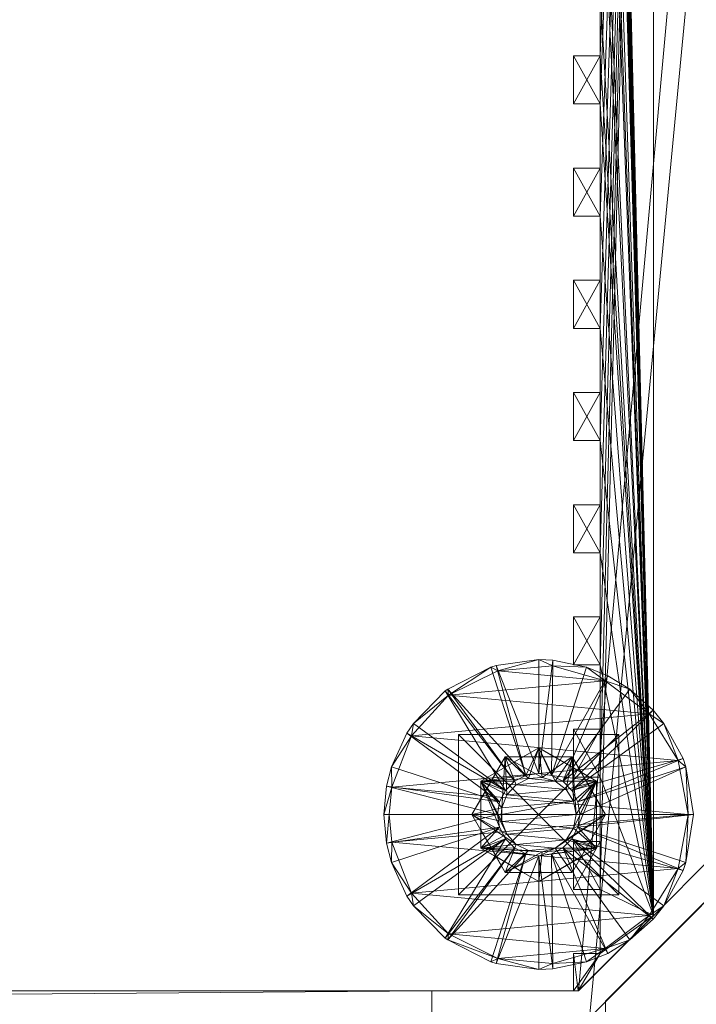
# Model space of a CAD drawing. Header units: centimetres. Extents: x 274.5 to 373.9, y 861.5 to 918.5.
# Tile 238 of 256: x 348.5 to 361.1, y 874 to 892.4. Entities that reach past the tile are written whole.
import ezdxf

# ---------------------------------------------------------------- set-up
doc = ezdxf.new("R2010")
doc.units = ezdxf.units.CM
doc.linetypes.add('CUSTOM', pattern=[0])

msp = doc.modelspace()

# ---------------------------------------------------------------- meshes
at = {"color": 18, "linetype": 'CUSTOM', "lineweight": 9, "true_color": 0x000000, "transparency": 33554687}
mesh = msp.add_polyface(dxfattribs=at)
corners = [(363.329, 877.97, 111), (363.328, 917.77, 111), (285.029, 917.77, 111), (285.029, 877.97, 111), (289.234, 873.77, 111), (359.129, 873.77, 111), (289.234, 873.77, 28.2), (285.029, 877.97, 28.2), (285.029, 917.77, 28.2), (363.328, 917.77, 28.2), (363.329, 877.97, 28.2), (359.129, 873.77, 28.2), (356.179, 873.77, 86.5), (356.179, 873.77, 46.6), (292.179, 873.77, 46.6), (292.179, 873.77, 86.5), (285.529, 878.177, 95.2), (285.529, 878.177, 33.2), (285.529, 917.27, 33.2), (285.529, 917.27, 95.2), (362.829, 878.177, 33.2), (362.829, 878.177, 95.2), (362.829, 917.27, 95.2), (362.829, 917.27, 33.2), (289.441, 874.27, 33.2), (358.922, 874.27, 33.2), (289.441, 874.27, 95.2), (358.922, 874.27, 95.2), (292.179, 874.27, 86.5), (292.179, 874.27, 46.6), (356.179, 874.27, 46.6), (356.179, 874.27, 86.5)]
mesh.append_faces([[corners[k] for k in face] for face in [(4, 2, 3), (1, 5, 0), (9, 7, 8), (11, 9, 10), (4, 7, 6), (7, 4, 3), (0, 11, 10), (11, 0, 5), (9, 0, 10), (0, 9, 1), (2, 9, 8), (9, 2, 1), (2, 7, 3), (7, 2, 8), (18, 16, 17), (16, 18, 19), (21, 23, 20), (23, 21, 22), (22, 18, 23), (18, 22, 19), (24, 18, 17), (23, 25, 20), (16, 24, 17), (24, 16, 26), (22, 16, 19), (27, 22, 21), (27, 20, 25), (20, 27, 21), (31, 13, 12), (13, 31, 30), (31, 15, 28), (15, 31, 12), (29, 15, 14), (15, 29, 28), (13, 29, 14), (29, 13, 30)]], dxfattribs={"vtx0": -1, "color": 18})
mesh.append_faces([[corners[k] for k in face] for face in [(2, 4, 1), (7, 9, 6), (6, 9, 11), (11, 13, 6), (13, 5, 12), (12, 5, 15), (6, 14, 4), (14, 6, 13), (4, 15, 5), (18, 24, 23), (16, 22, 26), (26, 22, 27), (24, 29, 25), (29, 26, 28), (28, 26, 31), (25, 30, 27), (30, 25, 29), (27, 31, 26)]], dxfattribs={"vtx0": -1, "vtx1": -1, "color": 18})
mesh.append_faces([[corners[k] for k in face] for face in [(1, 4, 5), (13, 11, 5), (4, 14, 15), (23, 24, 25), (29, 24, 26), (27, 30, 31)]], dxfattribs={"vtx0": -1, "vtx2": -1, "color": 18})
mesh = msp.add_polyface(dxfattribs=at)
corners = [(359.329, 888.77, 95.2), (360.329, 875.68, 95.2), (359.329, 890.87, 95.2), (359.329, 891.77, 95.2), (359.329, 892.97, 95.2), (359.329, 895.97, 95.2), (359.329, 897.17, 95.2), (358.829, 889.67, 95.2), (358.829, 888.77, 95.2), (359.329, 889.67, 95.2), (359.329, 886.67, 95.2), (358.829, 887.57, 95.2), (358.829, 886.67, 95.2), (359.329, 887.57, 95.2), (358.829, 885.47, 95.2), (359.329, 884.57, 95.2), (359.329, 885.47, 95.2), (360.329, 917.27, 33.2), (360.329, 875.68, 33.2), (358.829, 884.57, 33.2), (358.829, 885.47, 33.2), (358.829, 886.67, 33.2), (358.829, 887.57, 33.2), (359.329, 885.47, 33.2), (359.329, 886.67, 33.2), (358.829, 888.77, 33.2), (358.829, 889.67, 33.2), (359.329, 887.57, 33.2), (359.329, 888.77, 33.2), (359.329, 889.67, 33.2), (359.329, 876.17, 33.2), (359.329, 884.57, 33.2)]
mesh.append_faces([[corners[k] for k in face] for face in [(0, 7, 8), (10, 11, 12), (17, 1, 18), (19, 14, 20), (11, 21, 12), (21, 11, 22), (10, 23, 16), (23, 10, 24), (14, 23, 20), (23, 14, 16), (10, 21, 24), (21, 10, 12), (7, 25, 8), (25, 7, 26), (0, 27, 13), (27, 0, 28), (11, 27, 22), (27, 11, 13), (0, 25, 28), (25, 0, 8), (7, 29, 26), (29, 7, 9), (23, 19, 20), (27, 21, 22), (29, 25, 26)]], dxfattribs={"vtx0": -1, "color": 18})
mesh.append_faces([[corners[k] for k in face] for face in [(3, 1, 4), (5, 1, 6), (7, 0, 9), (9, 0, 2), (11, 10, 13), (13, 10, 0), (14, 15, 16), (16, 15, 10), (18, 30, 17), (19, 23, 31), (21, 27, 24), (25, 29, 28)]], dxfattribs={"vtx0": -1, "vtx1": -1, "color": 18})
mesh.append_faces([[corners[k] for k in face] for face in [(0, 1, 2), (2, 1, 3), (4, 1, 5)]], dxfattribs={"vtx0": -1, "vtx1": -1, "vtx2": -1, "color": 18})
mesh.append_faces([[corners[k] for k in face] for face in [(31, 23, 24), (24, 27, 28)]], dxfattribs={"vtx0": -1, "vtx2": -1, "color": 18})
mesh = msp.add_polyface(dxfattribs=at)
corners = [(359.329, 892.97, 95.2), (358.829, 893.87, 95.2), (358.829, 892.97, 95.2), (359.329, 893.87, 95.2), (359.329, 895.07, 95.2), (359.329, 897.17, 95.2), (360.329, 875.68, 95.2), (359.329, 902.27, 95.2), (359.329, 903.47, 95.2), (359.329, 905.57, 95.2), (358.829, 895.97, 95.2), (358.829, 895.07, 95.2), (359.329, 895.97, 95.2), (359.329, 890.87, 95.2), (358.829, 891.77, 95.2), (358.829, 890.87, 95.2), (359.329, 891.77, 95.2), (358.829, 890.87, 33.2), (358.829, 891.77, 33.2), (359.329, 889.67, 33.2), (359.329, 889.67, 95.2), (359.329, 890.87, 33.2), (358.829, 892.97, 33.2), (358.829, 893.87, 33.2), (359.329, 891.77, 33.2), (359.329, 892.97, 33.2), (358.829, 895.97, 33.2), (358.829, 895.07, 33.2), (359.329, 893.87, 33.2), (359.329, 895.07, 33.2), (359.329, 895.97, 33.2), (359.329, 884.57, 33.2), (360.329, 917.27, 33.2), (359.329, 882.47, 33.2), (359.329, 880.37, 33.2), (359.329, 878.27, 33.2), (359.329, 876.17, 33.2), (359.329, 888.77, 33.2)]
mesh.append_faces([[corners[k] for k in face] for face in [(0, 1, 2), (4, 10, 11), (13, 14, 15), (14, 17, 15), (17, 14, 18), (13, 19, 20), (19, 13, 21), (13, 17, 21), (17, 13, 15), (1, 22, 2), (22, 1, 23), (0, 24, 16), (24, 0, 25), (14, 24, 18), (24, 14, 16), (0, 22, 25), (22, 0, 2), (11, 26, 27), (4, 28, 3), (28, 4, 29), (1, 28, 23), (28, 1, 3), (4, 27, 29), (27, 4, 11), (24, 17, 18), (28, 22, 23)]], dxfattribs={"vtx0": -1, "color": 18})
mesh.append_faces([[corners[k] for k in face] for face in [(1, 0, 3), (3, 0, 4), (7, 6, 8), (14, 13, 16), (29, 30, 28), (17, 24, 21), (22, 28, 25)]], dxfattribs={"vtx0": -1, "vtx1": -1, "color": 18})
mesh.append_faces([[corners[k] for k in face] for face in [(5, 6, 7), (8, 6, 9), (12, 4, 0), (31, 32, 33), (33, 32, 34), (34, 32, 35), (35, 32, 36), (25, 28, 30)]], dxfattribs={"vtx0": -1, "vtx1": -1, "vtx2": -1, "color": 18})
mesh.append_faces([[corners[k] for k in face] for face in [(37, 19, 21)]], dxfattribs={"vtx0": -1, "vtx2": -1, "color": 18})
mesh = msp.add_polyface(dxfattribs=at)
corners = [(359.329, 897.17, 95.2), (358.829, 898.07, 95.2), (358.829, 897.17, 95.2), (359.329, 898.07, 95.2), (359.329, 900.17, 95.2), (359.329, 901.37, 95.2), (359.329, 905.57, 95.2), (360.329, 875.68, 95.2), (359.329, 909.77, 95.2), (359.329, 910.67, 95.2), (359.329, 911.87, 95.2), (359.329, 912.77, 95.2), (358.829, 895.97, 95.2), (359.329, 895.07, 95.2), (359.329, 895.97, 95.2), (359.329, 899.27, 95.2), (358.829, 900.17, 95.2), (358.829, 899.27, 95.2), (358.829, 895.97, 33.2), (358.829, 895.07, 95.2), (358.829, 898.07, 33.2), (358.829, 897.17, 33.2), (359.329, 895.97, 33.2), (359.329, 897.17, 33.2), (358.829, 899.27, 33.2), (358.829, 900.17, 33.2), (359.329, 898.07, 33.2), (359.329, 899.27, 33.2), (359.329, 900.17, 33.2), (358.829, 895.07, 33.2), (359.329, 895.07, 33.2), (359.329, 891.77, 33.2), (360.329, 917.27, 33.2), (359.329, 890.87, 33.2), (359.329, 888.77, 33.2), (359.329, 886.67, 33.2), (359.329, 884.57, 33.2), (359.329, 902.27, 33.2)]
mesh.append_faces([[corners[k] for k in face] for face in [(0, 1, 2), (15, 16, 17), (18, 19, 12), (2, 20, 21), (20, 2, 1), (0, 22, 14), (22, 0, 23), (12, 22, 18), (22, 12, 14), (0, 21, 23), (21, 0, 2), (16, 24, 17), (24, 16, 25), (15, 26, 3), (26, 15, 27), (1, 26, 20), (26, 1, 3), (15, 24, 27), (24, 15, 17), (16, 28, 25), (22, 29, 18), (26, 21, 20), (28, 24, 25)]], dxfattribs={"vtx0": -1, "color": 18})
mesh.append_faces([[corners[k] for k in face] for face in [(1, 0, 3), (4, 0, 5), (9, 7, 10), (12, 13, 14), (16, 15, 4), (29, 22, 30), (21, 26, 23), (24, 28, 27), (27, 28, 26)]], dxfattribs={"vtx0": -1, "vtx1": -1, "color": 18})
mesh.append_faces([[corners[k] for k in face] for face in [(3, 0, 4), (6, 7, 8), (8, 7, 9), (10, 7, 11), (31, 32, 33), (33, 32, 34), (34, 32, 35), (35, 32, 36), (23, 26, 37)]], dxfattribs={"vtx0": -1, "vtx1": -1, "vtx2": -1, "color": 18})
mesh.append_faces([[corners[k] for k in face] for face in [(4, 15, 3)]], dxfattribs={"vtx0": -1, "vtx2": -1, "color": 18})
mesh = msp.add_polyface(dxfattribs=at)
corners = [(359.329, 912.77, 95.2), (360.329, 875.68, 95.2), (359.329, 913.97, 95.2), (359.329, 914.87, 95.2), (359.329, 916.07, 95.2), (360.329, 917.27, 95.2), (359.329, 903.47, 95.2), (358.829, 904.37, 95.2), (358.829, 903.47, 95.2), (359.329, 904.37, 95.2), (359.329, 905.57, 95.2), (359.329, 901.37, 95.2), (358.829, 902.27, 95.2), (358.829, 901.37, 95.2), (359.329, 902.27, 95.2), (359.329, 897.17, 95.2), (360.329, 917.27, 33.2), (358.829, 901.37, 33.2), (358.829, 902.27, 33.2), (359.329, 900.17, 33.2), (359.329, 900.17, 95.2), (359.329, 901.37, 33.2), (358.829, 900.17, 95.2), (358.829, 903.47, 33.2), (358.829, 904.37, 33.2), (359.329, 902.27, 33.2), (359.329, 903.47, 33.2), (359.329, 904.37, 33.2), (359.329, 905.57, 33.2), (358.829, 905.57, 33.2), (358.829, 905.57, 95.2), (359.329, 898.07, 33.2), (359.329, 897.17, 33.2), (359.329, 895.97, 33.2), (359.329, 892.97, 33.2), (359.329, 891.77, 33.2)]
mesh.append_faces([[corners[k] for k in face] for face in [(6, 7, 8), (11, 12, 13), (1, 16, 5), (12, 17, 13), (17, 12, 18), (11, 19, 20), (19, 11, 21), (19, 22, 20), (11, 17, 21), (17, 11, 13), (7, 23, 8), (23, 7, 24), (6, 25, 14), (25, 6, 26), (12, 25, 18), (25, 12, 14), (6, 23, 26), (23, 6, 8), (10, 27, 9), (27, 10, 28), (7, 27, 24), (27, 7, 9), (10, 29, 28), (29, 10, 30), (25, 17, 18), (27, 23, 24)]], dxfattribs={"vtx0": -1, "color": 18})
mesh.append_faces([[corners[k] for k in face] for face in [(0, 1, 2), (3, 1, 4), (5, 4, 1), (7, 6, 9), (9, 6, 10), (12, 11, 14), (17, 25, 21), (21, 25, 19), (32, 16, 33), (34, 16, 35), (23, 27, 26)]], dxfattribs={"vtx0": -1, "vtx1": -1, "color": 18})
mesh.append_faces([[corners[k] for k in face] for face in [(2, 1, 3), (14, 11, 15), (19, 25, 31), (33, 16, 34)]], dxfattribs={"vtx0": -1, "vtx1": -1, "vtx2": -1, "color": 18})
mesh.append_faces([[corners[k] for k in face] for face in [(26, 27, 28)]], dxfattribs={"vtx0": -1, "vtx2": -1, "color": 18})
mesh = msp.add_polyface(dxfattribs=at)
corners = [(359.329, 880.37, 95.2), (360.329, 875.68, 95.2), (359.329, 882.47, 95.2), (359.329, 884.57, 95.2), (359.329, 886.67, 95.2), (359.329, 888.77, 95.2), (358.829, 885.47, 95.2), (358.829, 884.57, 95.2), (358.829, 883.37, 95.2), (358.829, 882.47, 95.2), (359.329, 883.37, 95.2), (358.829, 881.27, 95.2), (358.829, 880.37, 95.2), (359.329, 881.27, 95.2), (359.329, 879.17, 95.2), (359.329, 878.27, 95.2), (358.829, 880.37, 33.2), (358.829, 881.27, 33.2), (359.329, 879.17, 33.2), (359.329, 880.37, 33.2), (358.829, 879.17, 95.2), (358.829, 879.17, 33.2), (358.829, 882.47, 33.2), (358.829, 883.37, 33.2), (359.329, 881.27, 33.2), (359.329, 882.47, 33.2), (358.829, 884.57, 33.2), (359.329, 883.37, 33.2), (359.329, 884.57, 33.2), (359.329, 878.27, 33.2)]
mesh.append_faces([[corners[k] for k in face] for face in [(3, 6, 7), (2, 8, 9), (0, 11, 12), (11, 16, 12), (16, 11, 17), (0, 18, 14), (18, 0, 19), (20, 18, 21), (18, 20, 14), (0, 16, 19), (16, 0, 12), (8, 22, 9), (22, 8, 23), (2, 24, 13), (24, 2, 25), (11, 24, 17), (24, 11, 13), (2, 22, 25), (22, 2, 9), (6, 26, 7), (3, 27, 10), (27, 3, 28), (8, 27, 23), (27, 8, 10), (3, 26, 28), (26, 3, 7), (24, 16, 17), (27, 22, 23)]], dxfattribs={"vtx0": -1, "color": 18})
mesh.append_faces([[corners[k] for k in face] for face in [(8, 2, 10), (10, 2, 3), (11, 0, 13), (13, 0, 2), (14, 15, 0), (16, 24, 19), (22, 27, 25)]], dxfattribs={"vtx0": -1, "vtx1": -1, "color": 18})
mesh.append_faces([[corners[k] for k in face] for face in [(0, 1, 2), (2, 1, 3), (3, 1, 4), (4, 1, 5)]], dxfattribs={"vtx0": -1, "vtx1": -1, "vtx2": -1, "color": 18})
mesh.append_faces([[corners[k] for k in face] for face in [(29, 18, 19), (19, 24, 25), (25, 27, 28)]], dxfattribs={"vtx0": -1, "vtx2": -1, "color": 18})
mesh = msp.add_polyface(dxfattribs=at)
corners = [(357.554, 878.653, 14.2), (357.491, 877.699, 14.2), (357.584, 877.939, 14.2), (357.757, 878.129, 14.2), (357.988, 878.243, 14.2), (358.244, 878.267, 14.2), (358.469, 878.653, 13.195), (357.889, 878.653, 13.195), (357.554, 878.653, 13.195), (357.387, 878.363, 13.195), (357.757, 878.129, 12.1), (357.097, 878.195, 12.1), (357.988, 878.243, 12.1), (358.179, 878.82, 12.1), (358.244, 878.267, 12.1), (358.179, 878.82, 13.195), (357.097, 878.195, 2.05), (357.757, 878.129, 2.05), (357.988, 878.243, 2.05), (358.179, 878.82, 2.05), (358.244, 878.267, 2.05), (357.726, 878.193, 0.955), (357.097, 878.195, 0.955), (357.941, 878.303, 0.955), (358.179, 878.82, 0.955), (358.179, 878.341, 0.955), (360.248, 879.456), (355.799, 879.044), (356.492, 879.804), (359.427, 880.076), (357.413, 880.262), (357.479, 877.57, 14.2), (358.832, 877.823, 14.2), (357.491, 877.699, 14.2), (357.584, 877.939, 14.2), (358.696, 878.042, 14.2), (357.757, 878.129, 14.2), (358.491, 878.197, 14.2), (357.988, 878.243, 14.2), (358.179, 880.47, 0.591), (358.437, 880.357), (357.385, 880.359, 0.591), (357.283, 880.328, 0.591), (357.584, 877.939, 12.1), (357.584, 877.939, 2.05), (357.491, 877.699, 12.1), (357.491, 877.699, 2.05), (357.491, 877.442, 12.1), (358.244, 878.267, 14.2)]
mesh.append_faces([[corners[k] for k in face] for face in [(8, 7, 9), (30, 39, 40), (41, 39, 30), (41, 42, 23), (41, 23, 25), (39, 41, 25), (33, 1, 31)]], dxfattribs={"color": 18})
mesh.append_faces([[corners[k] for k in face] for face in [(0, 7, 8), (11, 15, 13), (22, 19, 24), (18, 14, 20), (14, 18, 12), (17, 12, 18), (12, 17, 10), (43, 17, 44), (17, 43, 10), (45, 44, 46), (44, 45, 43), (46, 47, 45), (33, 2, 1), (2, 33, 34), (34, 3, 2), (3, 34, 36), (3, 38, 4), (38, 3, 36), (48, 4, 38)]], dxfattribs={"vtx0": -1, "color": 18})
mesh.append_faces([[corners[k] for k in face] for face in [(10, 11, 12), (12, 13, 14), (15, 11, 7), (16, 18, 19), (21, 22, 23), (23, 24, 25), (31, 32, 33), (33, 32, 34), (34, 35, 36), (36, 37, 38)]], dxfattribs={"vtx0": -1, "vtx1": -1, "color": 18})
mesh.append_faces([[corners[k] for k in face] for face in [(0, 1, 2), (0, 2, 3), (0, 3, 4), (0, 4, 5), (0, 6, 7), (12, 11, 13), (16, 17, 18), (19, 18, 20), (23, 22, 24), (26, 27, 28), (29, 28, 30)]], dxfattribs={"vtx0": -1, "vtx2": -1, "color": 18})
mesh = msp.add_polyface(dxfattribs=at)
corners = [(358.879, 877.57, 14.2), (358.804, 878.653, 14.2), (358.832, 877.823, 14.2), (358.696, 878.042, 14.2), (358.491, 878.197, 14.2), (358.244, 878.267, 14.2), (357.554, 878.653, 14.2), (358.469, 878.653, 13.195), (358.804, 878.653, 13.195), (358.972, 878.363, 13.195), (359.262, 878.195, 12.1), (358.696, 878.042, 12.1), (358.491, 878.197, 12.1), (358.179, 878.82, 12.1), (358.244, 878.267, 12.1), (359.262, 878.195, 13.195), (358.179, 878.82, 13.195), (358.696, 878.042, 2.05), (359.262, 878.195, 2.05), (358.491, 878.197, 2.05), (358.179, 878.82, 2.05), (358.244, 878.267, 2.05), (359.262, 878.195, 0.955), (358.632, 878.193, 0.955), (358.417, 878.303, 0.955), (358.179, 878.82, 0.955), (358.179, 878.341, 0.955), (360.248, 879.456), (356.492, 879.804), (359.427, 880.076), (357.413, 880.262), (358.437, 880.357), (357.479, 877.57, 14.2), (358.879, 877.57, 14.2), (358.832, 877.823, 14.2), (357.584, 877.939, 14.2), (358.696, 878.042, 14.2), (357.757, 878.129, 14.2), (358.491, 878.197, 14.2), (357.988, 878.243, 14.2), (358.244, 878.267, 14.2), (358.447, 880.458, 0.591), (359.075, 880.328, 0.591), (358.179, 880.47, 0.591), (359.472, 880.166, 0.591), (358.832, 877.823, 2.05), (358.832, 877.823, 12.1), (357.988, 878.243, 14.2), (357.889, 878.653, 13.195)]
mesh.append_faces([[corners[k] for k in face] for face in [(7, 8, 9), (31, 41, 42), (43, 41, 31), (41, 26, 24), (43, 26, 41), (41, 24, 42), (44, 24, 23), (16, 48, 7)]], dxfattribs={"color": 18})
mesh.append_faces([[corners[k] for k in face] for face in [(7, 1, 8), (7, 13, 16), (18, 25, 20), (29, 30, 31), (39, 38, 40), (21, 12, 19), (12, 21, 14), (19, 11, 17), (11, 19, 12), (11, 45, 17), (45, 11, 46), (47, 40, 5), (5, 38, 4), (38, 5, 40), (4, 36, 3), (36, 4, 38), (36, 2, 3), (2, 36, 34)]], dxfattribs={"vtx0": -1, "color": 18})
mesh.append_faces([[corners[k] for k in face] for face in [(0, 1, 2), (2, 1, 3), (3, 1, 4), (4, 1, 5), (6, 5, 1), (1, 7, 6), (10, 12, 13), (15, 13, 9), (9, 13, 7), (17, 18, 19), (19, 20, 21), (22, 24, 25), (27, 28, 29)]], dxfattribs={"vtx0": -1, "vtx1": -1, "color": 18})
mesh.append_faces([[corners[k] for k in face] for face in [(10, 11, 12), (13, 12, 14), (19, 18, 20), (22, 23, 24), (25, 24, 26), (32, 33, 34), (35, 34, 36), (37, 36, 38)]], dxfattribs={"vtx0": -1, "vtx2": -1, "color": 18})
mesh = msp.add_polyface(dxfattribs=at)
corners = [(356.929, 877.57, 14.2), (357.491, 877.699, 14.2), (357.554, 878.653, 14.2), (357.097, 877.86, 13.195), (356.929, 877.57, 13.195), (357.387, 878.363, 13.195), (357.554, 878.653, 13.195), (357.491, 877.442, 12.1), (357.097, 878.195, 12.1), (357.491, 877.699, 12.1), (357.584, 877.939, 12.1), (357.757, 878.129, 12.1), (357.097, 876.945, 13.195), (357.097, 878.195, 13.195), (357.097, 877.28, 13.195), (357.889, 878.653, 13.195), (357.097, 878.195, 2.05), (357.491, 877.442, 2.05), (357.491, 877.699, 2.05), (357.584, 877.939, 2.05), (357.757, 878.129, 2.05), (357.446, 877.332, 0.955), (357.097, 878.195, 0.955), (357.409, 877.57, 0.955), (357.446, 877.808, 0.955), (357.556, 878.023, 0.955), (357.726, 878.193, 0.955), (357.097, 876.945, 2.05), (358.179, 878.82, 2.05), (360.978, 877.57), (355.38, 877.57), (355.428, 878.084), (360.789, 878.581), (355.799, 879.044), (355.279, 877.57, 0.591), (355.328, 878.103, 0.591), (357.283, 880.328, 0.591), (357.385, 880.359, 0.591), (357.413, 880.262), (356.492, 879.804), (356.475, 879.916, 0.591), (356.431, 879.884, 0.591), (355.833, 879.275, 0.591), (355.713, 879.097, 0.591), (355.421, 878.466, 0.591), (357.941, 878.303, 0.955)]
mesh.append_faces([[corners[k] for k in face] for face in [(36, 37, 38), (39, 36, 38), (40, 36, 39), (41, 40, 39), (41, 39, 42), (42, 39, 33), (42, 33, 43), (43, 33, 44), (44, 33, 31), (44, 31, 35), (40, 41, 26), (41, 25, 26), (41, 42, 25), (42, 43, 25), (43, 24, 25), (43, 44, 24), (44, 35, 24), (35, 23, 24), (35, 34, 23), (5, 13, 3)]], dxfattribs={"color": 18})
mesh.append_faces([[corners[k] for k in face] for face in [(0, 3, 4), (6, 0, 2), (13, 14, 3), (5, 8, 13), (22, 27, 16), (28, 22, 16), (34, 31, 30), (31, 34, 35), (45, 40, 26), (40, 45, 36)]], dxfattribs={"vtx0": -1, "color": 18})
mesh.append_faces([[corners[k] for k in face] for face in [(0, 1, 2), (3, 0, 5), (5, 0, 6), (7, 8, 9), (9, 8, 10), (10, 8, 11), (8, 12, 13), (15, 8, 5), (21, 22, 23), (23, 22, 24), (24, 22, 25), (25, 22, 26)]], dxfattribs={"vtx0": -1, "vtx1": -1, "color": 18})
mesh.append_faces([[corners[k] for k in face] for face in [(16, 17, 18), (16, 18, 19), (16, 19, 20), (29, 30, 31), (32, 31, 33)]], dxfattribs={"vtx0": -1, "vtx2": -1, "color": 18})
mesh = msp.add_polyface(dxfattribs=at)
corners = [(358.879, 877.57, 14.2), (359.429, 877.57, 14.2), (358.804, 878.653, 14.2), (358.972, 878.363, 13.195), (358.804, 878.653, 13.195), (359.262, 877.86, 13.195), (359.429, 877.57, 13.195), (359.262, 878.195, 12.1), (358.832, 877.317, 12.1), (358.879, 877.57, 12.1), (358.832, 877.823, 12.1), (358.696, 878.042, 12.1), (358.179, 878.82, 12.1), (359.262, 878.195, 13.195), (359.262, 876.945, 12.1), (359.262, 876.945, 13.195), (358.832, 877.317, 2.05), (359.262, 878.195, 2.05), (358.879, 877.57, 2.05), (358.832, 877.823, 2.05), (358.696, 878.042, 2.05), (359.262, 878.195, 0.955), (358.912, 877.332, 0.955), (358.95, 877.57, 0.955), (358.912, 877.808, 0.955), (358.802, 878.023, 0.955), (358.632, 878.193, 0.955), (358.179, 878.82, 0.955), (359.262, 876.945, 0.955), (360.978, 877.57), (355.428, 878.084), (360.789, 878.581), (355.799, 879.044), (360.248, 879.456), (359.427, 880.076), (359.884, 879.916, 0.591), (360.937, 878.466, 0.591), (361.079, 877.57, 0.591), (360.883, 878.618, 0.591), (360.525, 879.275, 0.591), (360.322, 879.524, 0.591), (359.472, 880.166, 0.591), (359.075, 880.328, 0.591), (358.437, 880.357), (358.417, 878.303, 0.955), (358.832, 877.823, 14.2), (358.832, 877.823, 14.2), (358.879, 877.57, 14.2)]
mesh.append_faces([[corners[k] for k in face] for face in [(34, 35, 33), (36, 29, 31), (37, 29, 36), (36, 31, 38), (38, 31, 39), (39, 31, 33), (39, 33, 40), (35, 40, 33), (34, 41, 35), (42, 41, 34), (43, 42, 34), (40, 26, 25), (42, 44, 41), (41, 26, 35), (35, 26, 40), (40, 25, 39), (39, 25, 38), (38, 25, 24), (38, 24, 36), (3, 5, 13)]], dxfattribs={"color": 18})
mesh.append_faces([[corners[k] for k in face] for face in [(2, 3, 4), (6, 2, 1), (12, 13, 7), (13, 14, 7), (27, 17, 21), (17, 28, 21), (36, 23, 37), (23, 36, 24), (10, 18, 19), (18, 10, 9), (45, 0, 46), (0, 45, 47)]], dxfattribs={"vtx0": -1, "color": 18})
mesh.append_faces([[corners[k] for k in face] for face in [(3, 2, 5), (5, 2, 6), (16, 17, 18), (18, 17, 19), (19, 17, 20), (29, 30, 31), (31, 32, 33)]], dxfattribs={"vtx0": -1, "vtx1": -1, "color": 18})
mesh.append_faces([[corners[k] for k in face] for face in [(0, 1, 2), (7, 8, 9), (7, 9, 10), (7, 10, 11), (15, 13, 5), (21, 22, 23), (21, 23, 24), (21, 24, 25), (21, 25, 26)]], dxfattribs={"vtx0": -1, "vtx2": -1, "color": 18})
mesh = msp.add_polyface(dxfattribs=at)
corners = [(358.917, 874.27, 95.2), (358.829, 874.97, 95.2), (358.829, 874.27, 95.2), (359.329, 874.97, 95.2), (360.329, 875.68, 95.2), (359.329, 876.17, 95.2), (359.329, 878.27, 95.2), (359.329, 880.37, 95.2), (358.829, 879.17, 95.2), (358.829, 878.27, 95.2), (359.329, 879.17, 95.2), (358.829, 877.07, 95.2), (358.829, 876.17, 95.2), (359.329, 877.07, 95.2), (358.917, 874.27, 33.2), (360.329, 875.68, 33.2), (358.829, 874.27, 33.2), (358.829, 874.97, 33.2), (358.829, 876.17, 33.2), (358.829, 877.07, 33.2), (359.329, 874.97, 33.2), (359.329, 876.17, 33.2), (358.829, 878.27, 33.2), (358.829, 879.17, 33.2), (359.329, 877.07, 33.2), (359.329, 878.27, 33.2), (359.329, 879.17, 33.2)]
mesh.append_faces([[corners[k] for k in face] for face in [(0, 1, 2), (6, 8, 9), (5, 11, 12), (4, 14, 15), (14, 4, 0), (0, 16, 14), (16, 0, 2), (1, 16, 2), (16, 1, 17), (11, 18, 12), (18, 11, 19), (5, 20, 3), (20, 5, 21), (1, 20, 17), (20, 1, 3), (5, 18, 21), (18, 5, 12), (8, 22, 9), (22, 8, 23), (6, 24, 13), (24, 6, 25), (11, 24, 19), (24, 11, 13), (6, 22, 25), (22, 6, 9), (20, 16, 17), (24, 18, 19), (26, 22, 23)]], dxfattribs={"vtx0": -1, "color": 18})
mesh.append_faces([[corners[k] for k in face] for face in [(1, 0, 3), (3, 4, 5), (8, 6, 10), (11, 5, 13), (13, 5, 6), (16, 20, 14), (14, 20, 15), (18, 24, 21), (22, 26, 25)]], dxfattribs={"vtx0": -1, "vtx1": -1, "color": 18})
mesh.append_faces([[corners[k] for k in face] for face in [(5, 4, 6), (6, 4, 7)]], dxfattribs={"vtx0": -1, "vtx1": -1, "vtx2": -1, "color": 18})
mesh.append_faces([[corners[k] for k in face] for face in [(3, 0, 4), (15, 20, 21), (21, 24, 25)]], dxfattribs={"vtx0": -1, "vtx2": -1, "color": 18})
mesh = msp.add_polyface(dxfattribs=at)
corners = [(359.679, 879.07, 28.2), (359.679, 879.07, 14.2), (356.679, 879.07, 14.2), (356.679, 879.07, 28.2), (356.679, 876.07, 28.2), (356.679, 876.07, 14.2), (359.679, 876.07, 14.2), (359.679, 876.07, 28.2)]
mesh.append_faces([[corners[k] for k in face] for face in [(2, 0, 1), (0, 2, 3), (4, 6, 7), (6, 4, 5), (2, 6, 5), (6, 2, 1), (0, 6, 1), (6, 0, 7), (0, 4, 7), (4, 0, 3), (4, 2, 5), (2, 4, 3)]], dxfattribs={"vtx0": -1, "color": 18})
mesh = msp.add_polyface(dxfattribs=at)
corners = [(357.554, 876.488, 14.2), (357.757, 877.012, 14.2), (356.929, 877.57, 14.2), (357.584, 877.202, 14.2), (357.491, 877.442, 14.2), (357.491, 877.699, 14.2), (357.097, 877.28, 13.195), (356.929, 877.57, 13.195), (357.097, 877.86, 13.195), (357.988, 876.897, 12.1), (357.097, 876.945, 12.1), (357.757, 877.012, 12.1), (357.584, 877.202, 12.1), (357.097, 878.195, 12.1), (357.491, 877.442, 12.1), (357.097, 876.945, 13.195), (357.097, 878.195, 13.195), (357.097, 876.945, 2.05), (357.988, 876.897, 2.05), (357.757, 877.012, 2.05), (357.584, 877.202, 2.05), (357.097, 878.195, 2.05), (357.491, 877.442, 2.05), (357.726, 876.947, 0.955), (357.097, 876.945, 0.955), (357.556, 877.117, 0.955), (357.446, 877.332, 0.955), (357.097, 878.195, 0.955), (360.978, 877.57), (355.428, 877.056), (355.38, 877.57), (357.988, 876.897, 14.2), (358.491, 876.944, 14.2), (357.757, 877.012, 14.2), (358.696, 877.099, 14.2), (357.584, 877.202, 14.2), (358.832, 877.317, 14.2), (357.491, 877.442, 14.2), (358.879, 877.57, 14.2), (357.479, 877.57, 14.2), (355.328, 877.037, 0.591), (355.279, 877.57, 0.591), (357.409, 877.57, 0.955), (355.421, 876.674, 0.591), (357.491, 877.699, 2.05), (357.988, 876.897, 14.2), (357.387, 876.778, 13.195)]
mesh.append_faces([[corners[k] for k in face] for face in [(8, 6, 7), (41, 40, 42), (42, 40, 26), (26, 40, 43), (5, 4, 39), (39, 4, 37), (6, 15, 46)]], dxfattribs={"color": 18})
mesh.append_faces([[corners[k] for k in face] for face in [(7, 0, 2), (15, 13, 10), (17, 27, 24), (40, 30, 29), (30, 40, 41), (14, 44, 22), (12, 22, 20), (22, 12, 14), (11, 20, 19), (20, 11, 12), (11, 18, 9), (18, 11, 19), (33, 45, 31), (45, 33, 1), (33, 3, 1), (3, 33, 35), (35, 4, 3), (4, 35, 37)]], dxfattribs={"vtx0": -1, "color": 18})
mesh.append_faces([[corners[k] for k in face] for face in [(0, 1, 2), (6, 0, 7), (9, 10, 11), (11, 10, 12), (12, 13, 14), (17, 20, 21), (23, 24, 25), (25, 24, 26), (31, 32, 33), (33, 34, 35), (35, 36, 37), (37, 38, 39)]], dxfattribs={"vtx0": -1, "vtx1": -1, "color": 18})
mesh.append_faces([[corners[k] for k in face] for face in [(2, 1, 3), (2, 3, 4), (2, 4, 5), (12, 10, 13), (16, 15, 6), (17, 18, 19), (17, 19, 20), (21, 20, 22), (26, 24, 27), (28, 29, 30)]], dxfattribs={"vtx0": -1, "vtx2": -1, "color": 18})
mesh = msp.add_polyface(dxfattribs=at)
corners = [(358.491, 876.944, 14.2), (358.804, 876.488, 14.2), (359.429, 877.57, 14.2), (358.696, 877.099, 14.2), (358.832, 877.317, 14.2), (358.879, 877.57, 14.2), (359.262, 877.28, 13.195), (359.429, 877.57, 13.195), (358.972, 876.778, 13.195), (358.804, 876.488, 13.195), (359.262, 877.86, 13.195), (359.262, 876.945, 12.1), (358.696, 877.099, 12.1), (358.832, 877.317, 12.1), (359.262, 878.195, 12.1), (359.262, 878.195, 13.195), (359.262, 876.945, 13.195), (358.696, 877.099, 2.05), (359.262, 876.945, 2.05), (358.832, 877.317, 2.05), (359.262, 878.195, 2.05), (359.262, 876.945, 0.955), (358.632, 876.947, 0.955), (358.802, 877.117, 0.955), (358.912, 877.332, 0.955), (359.262, 878.195, 0.955), (358.179, 876.32, 2.05), (360.248, 875.684), (355.799, 876.097), (360.789, 876.559), (355.428, 877.056), (360.978, 877.57), (360.525, 875.866, 0.591), (358.437, 874.783), (359.427, 875.065), (359.075, 874.812, 0.591), (359.472, 874.974, 0.591), (359.884, 875.224, 0.591), (360.322, 875.616, 0.591), (360.883, 876.523, 0.591), (360.937, 876.674, 0.591), (361.079, 877.57, 0.591), (358.95, 877.57, 0.955), (358.417, 876.837, 0.955), (358.879, 877.57, 12.1), (358.879, 877.57, 2.05), (358.879, 877.57, 14.2), (358.832, 877.317, 14.2)]
mesh.append_faces([[corners[k] for k in face] for face in [(10, 7, 6), (32, 27, 29), (33, 34, 35), (35, 34, 36), (34, 37, 36), (34, 27, 37), (37, 27, 38), (38, 27, 32), (32, 29, 39), (39, 29, 40), (40, 29, 31), (40, 31, 41), (23, 22, 38), (24, 39, 40), (24, 23, 39), (23, 32, 39), (23, 38, 32), (22, 37, 38), (22, 36, 37), (43, 35, 36), (6, 8, 16)]], dxfattribs={"color": 18})
mesh.append_faces([[corners[k] for k in face] for face in [(2, 6, 7), (9, 2, 1), (16, 10, 6), (8, 11, 16), (21, 20, 18), (26, 21, 18), (41, 24, 40), (24, 41, 42), (44, 19, 45), (46, 4, 5), (4, 46, 47)]], dxfattribs={"vtx0": -1, "color": 18})
mesh.append_faces([[corners[k] for k in face] for face in [(0, 2, 3), (3, 2, 4), (4, 2, 5), (6, 2, 8), (8, 2, 9), (11, 13, 14), (11, 15, 16), (17, 18, 19), (21, 24, 25), (27, 28, 29), (29, 30, 31)]], dxfattribs={"vtx0": -1, "vtx1": -1, "color": 18})
mesh.append_faces([[corners[k] for k in face] for face in [(0, 1, 2), (11, 12, 13), (19, 18, 20), (21, 22, 23), (21, 23, 24)]], dxfattribs={"vtx0": -1, "vtx2": -1, "color": 18})
mesh = msp.add_polyface(dxfattribs=at)
corners = [(363.129, 877.77, 131.777), (363.129, 877.77, 131.977), (366.379, 877.77, 131.977), (366.379, 877.77, 131.777), (359.129, 873.77, 131.777), (359.129, 873.77, 131.977), (289.234, 873.77, 131.777), (289.234, 873.77, 131.977), (285.229, 877.77, 131.777), (285.229, 877.77, 131.977), (366.379, 869.47, 131.977), (281.979, 877.77, 131.977), (281.979, 869.47, 131.977), (281.979, 869.47, 131.777), (281.979, 877.77, 131.777), (366.379, 869.47, 131.777)]
mesh.append_faces([[corners[k] for k in face] for face in [(1, 3, 0), (3, 1, 2), (1, 4, 5), (4, 1, 0), (7, 4, 6), (4, 7, 5), (9, 6, 8), (6, 9, 7), (11, 7, 9), (1, 10, 2), (11, 13, 12), (13, 11, 14), (3, 10, 15), (10, 3, 2), (11, 8, 14), (8, 11, 9), (10, 13, 15), (13, 10, 12), (8, 13, 14), (15, 0, 3)]], dxfattribs={"vtx0": -1, "color": 18})
mesh.append_faces([[corners[k] for k in face] for face in [(12, 7, 11), (7, 10, 5), (5, 10, 1), (13, 6, 15)]], dxfattribs={"vtx0": -1, "vtx1": -1, "color": 18})
mesh.append_faces([[corners[k] for k in face] for face in [(7, 12, 10), (13, 8, 6), (15, 6, 4), (15, 4, 0)]], dxfattribs={"vtx0": -1, "vtx2": -1, "color": 18})
mesh = msp.add_polyface(dxfattribs=at)
corners = [(281.979, 869.47, 89.902), (281.979, 877.77, 89.902), (285.229, 877.77, 89.902), (289.234, 873.77, 89.902), (359.129, 873.77, 89.902), (363.129, 877.77, 89.902), (366.379, 877.77, 89.902), (366.379, 869.47, 89.902), (285.229, 877.77, 131.777), (281.979, 877.77, 131.777), (282.686, 877.77, 106.252), (285.029, 877.77, 106.252), (285.029, 877.77, 116.377), (282.686, 877.77, 116.377), (285.029, 874.749, 106.252), (282.686, 874.749, 106.252), (282.686, 874.749, 116.377), (285.029, 874.749, 116.377), (365.673, 874.749, 106.252), (365.673, 877.77, 106.252), (363.329, 877.77, 106.252), (363.329, 874.749, 106.252), (363.329, 877.77, 116.377), (363.329, 874.749, 116.377), (365.673, 874.749, 116.377), (365.673, 877.77, 116.377), (281.979, 869.47, 131.777), (366.379, 869.47, 131.777), (366.379, 877.77, 131.777), (363.129, 877.77, 131.777), (359.129, 873.77, 131.777), (289.234, 873.77, 131.777)]
mesh.append_faces([[corners[k] for k in face] for face in [(2, 0, 1), (7, 5, 6), (14, 10, 15), (10, 14, 11), (10, 16, 15), (16, 10, 13), (16, 14, 15), (14, 16, 17), (12, 16, 13), (16, 12, 17), (12, 14, 17), (14, 12, 11), (18, 20, 21), (20, 18, 19), (20, 23, 21), (23, 20, 22), (23, 18, 21), (18, 23, 24), (25, 23, 22), (23, 25, 24), (25, 18, 24), (18, 25, 19), (27, 0, 7), (0, 27, 26), (29, 4, 30), (4, 29, 5), (31, 4, 3), (4, 31, 30), (8, 3, 2), (3, 8, 31), (9, 0, 26), (0, 9, 1), (6, 27, 7), (27, 6, 28), (9, 31, 8), (29, 27, 28)]], dxfattribs={"vtx0": -1, "color": 18})
mesh.append_faces([[corners[k] for k in face] for face in [(0, 3, 7), (1, 10, 2), (10, 9, 13), (13, 9, 12), (2, 11, 8), (11, 2, 10), (8, 12, 9), (5, 20, 6), (20, 29, 22), (22, 29, 25), (6, 19, 28), (19, 6, 20), (28, 25, 29), (26, 31, 9), (31, 27, 30), (30, 27, 29)]], dxfattribs={"vtx0": -1, "vtx1": -1, "color": 18})
mesh.append_faces([[corners[k] for k in face] for face in [(0, 2, 3), (7, 3, 4), (7, 4, 5), (10, 1, 9), (8, 11, 12), (20, 5, 29), (28, 19, 25), (31, 26, 27)]], dxfattribs={"vtx0": -1, "vtx2": -1, "color": 18})
mesh = msp.add_polyface(dxfattribs=at)
corners = [(363.129, 877.77, 89.902), (359.429, 874.075, 89.902), (359.429, 867.47, 89.902), (366.379, 867.47, 89.902), (366.379, 877.77, 89.902), (366.379, 877.77, 42.477), (366.379, 867.47, 42.477), (363.129, 877.77, 42.477), (359.43, 874.076, 42.477), (359.429, 874.075, 43.3), (359.43, 867.47, 42.477), (359.429, 867.47, 43.3)]
mesh.append_faces([[corners[k] for k in face] for face in [(0, 3, 4), (2, 0, 1), (5, 3, 6), (3, 5, 4), (5, 0, 4), (0, 5, 7), (7, 1, 0), (9, 7, 8), (10, 5, 6), (7, 10, 8), (9, 10, 11), (10, 9, 8), (11, 3, 2), (6, 11, 10), (1, 11, 2), (11, 1, 9)]], dxfattribs={"vtx0": -1, "color": 18})
mesh.append_faces([[corners[k] for k in face] for face in [(3, 0, 2), (1, 7, 9), (5, 10, 7), (3, 11, 6)]], dxfattribs={"vtx0": -1, "vtx1": -1, "color": 18})
mesh = msp.add_polyface(dxfattribs=at)
corners = [(358.804, 876.488, 14.2), (358.491, 876.944, 14.2), (357.554, 876.488, 14.2), (358.244, 876.873, 14.2), (358.804, 876.488, 13.195), (358.469, 876.488, 13.195), (358.972, 876.778, 13.195), (358.244, 876.873, 12.1), (359.262, 876.945, 12.1), (358.179, 876.32, 12.1), (358.491, 876.944, 12.1), (358.696, 877.099, 12.1), (358.179, 876.32, 13.195), (357.889, 876.488, 13.195), (359.262, 876.945, 2.05), (358.244, 876.873, 2.05), (358.179, 876.32, 2.05), (358.491, 876.944, 2.05), (358.696, 877.099, 2.05), (358.179, 876.8, 0.955), (359.262, 876.945, 0.955), (358.179, 876.32, 0.955), (358.417, 876.837, 0.955), (358.632, 876.947, 0.955), (357.413, 874.878), (359.427, 875.065), (358.437, 874.783), (356.492, 875.337), (360.248, 875.684), (358.491, 876.944, 14.2), (357.988, 876.897, 14.2), (358.244, 876.873, 14.2), (357.757, 877.012, 14.2), (358.696, 877.099, 14.2), (357.584, 877.202, 14.2), (358.832, 877.317, 14.2), (357.491, 877.442, 14.2), (358.879, 877.57, 14.2), (358.179, 874.67, 0.591), (358.447, 874.683, 0.591), (359.075, 874.812, 0.591), (359.472, 874.974, 0.591), (357.988, 876.897, 12.1), (358.832, 877.317, 12.1), (358.832, 877.317, 2.05), (358.879, 877.57, 12.1), (358.696, 877.099, 14.2), (358.832, 877.317, 14.2)]
mesh.append_faces([[corners[k] for k in face] for face in [(6, 4, 5), (38, 26, 39), (26, 40, 39), (22, 19, 39), (23, 22, 41), (22, 39, 40), (19, 38, 39), (13, 12, 5)]], dxfattribs={"color": 18})
mesh.append_faces([[corners[k] for k in face] for face in [(2, 4, 0), (9, 5, 12), (13, 9, 12), (20, 16, 21), (24, 25, 26), (29, 30, 31), (42, 15, 7), (7, 17, 10), (17, 7, 15), (10, 18, 11), (18, 10, 17), (43, 18, 44), (18, 43, 11), (44, 45, 43), (35, 46, 47), (46, 35, 33), (29, 46, 33), (46, 29, 1), (31, 1, 29), (1, 31, 3), (30, 3, 31)]], dxfattribs={"vtx0": -1, "color": 18})
mesh.append_faces([[corners[k] for k in face] for face in [(0, 1, 2), (4, 2, 5), (8, 6, 9), (14, 15, 16), (15, 14, 17), (17, 14, 18), (25, 27, 28)]], dxfattribs={"vtx0": -1, "vtx1": -1, "color": 18})
mesh.append_faces([[corners[k] for k in face] for face in [(2, 1, 3), (7, 8, 9), (8, 7, 10), (8, 10, 11), (9, 6, 5), (19, 20, 21), (20, 19, 22), (20, 22, 23), (32, 29, 33), (34, 33, 35), (36, 35, 37)]], dxfattribs={"vtx0": -1, "vtx2": -1, "color": 18})
mesh = msp.add_polyface(dxfattribs=at)
corners = [(357.757, 877.012, 14.2), (357.554, 876.488, 14.2), (357.988, 876.897, 14.2), (358.244, 876.873, 14.2), (358.469, 876.488, 13.195), (357.889, 876.488, 13.195), (357.554, 876.488, 13.195), (357.387, 876.778, 13.195), (357.097, 877.28, 13.195), (357.097, 876.945, 12.1), (358.244, 876.873, 12.1), (358.179, 876.32, 12.1), (357.988, 876.897, 12.1), (357.097, 876.945, 13.195), (358.244, 876.873, 2.05), (357.097, 876.945, 2.05), (358.179, 876.32, 2.05), (357.988, 876.897, 2.05), (357.097, 876.945, 0.955), (358.179, 876.8, 0.955), (358.179, 876.32, 0.955), (357.941, 876.837, 0.955), (357.726, 876.947, 0.955), (359.427, 875.065), (357.413, 874.878), (356.492, 875.337), (360.248, 875.684), (355.799, 876.097), (360.789, 876.559), (355.428, 877.056), (355.833, 875.866, 0.591), (355.328, 877.037, 0.591), (355.421, 876.674, 0.591), (355.713, 876.043, 0.591), (356.431, 875.256, 0.591), (356.475, 875.224, 0.591), (357.283, 874.812, 0.591), (357.385, 874.781, 0.591), (358.179, 874.67, 0.591), (358.437, 874.783), (357.556, 877.117, 0.955), (357.446, 877.332, 0.955), (357.988, 876.897, 14.2)]
mesh.append_faces([[corners[k] for k in face] for face in [(7, 5, 6), (30, 27, 25), (31, 29, 32), (32, 29, 27), (32, 27, 33), (33, 27, 30), (30, 25, 34), (34, 25, 35), (35, 25, 24), (35, 24, 36), (36, 24, 37), (37, 24, 38), (24, 39, 38), (19, 37, 38), (21, 37, 19), (21, 36, 37), (22, 34, 35), (40, 34, 22), (40, 30, 34), (40, 33, 30), (41, 33, 40), (41, 32, 33)]], dxfattribs={"color": 18})
mesh.append_faces([[corners[k] for k in face] for face in [(5, 1, 6), (1, 7, 6), (9, 7, 13), (15, 20, 16), (20, 15, 18), (21, 35, 36), (35, 21, 22), (14, 12, 17), (3, 42, 2)]], dxfattribs={"vtx0": -1, "color": 18})
mesh.append_faces([[corners[k] for k in face] for face in [(0, 1, 2), (2, 1, 3), (4, 1, 5), (7, 1, 8), (9, 10, 11), (10, 9, 12), (11, 5, 9), (18, 19, 20), (19, 18, 21), (21, 18, 22)]], dxfattribs={"vtx0": -1, "vtx1": -1, "color": 18})
mesh.append_faces([[corners[k] for k in face] for face in [(9, 5, 7), (14, 15, 16), (15, 14, 17), (23, 24, 25), (26, 25, 27), (28, 27, 29)]], dxfattribs={"vtx0": -1, "vtx2": -1, "color": 18})

doc.saveas('drawing.dxf')
